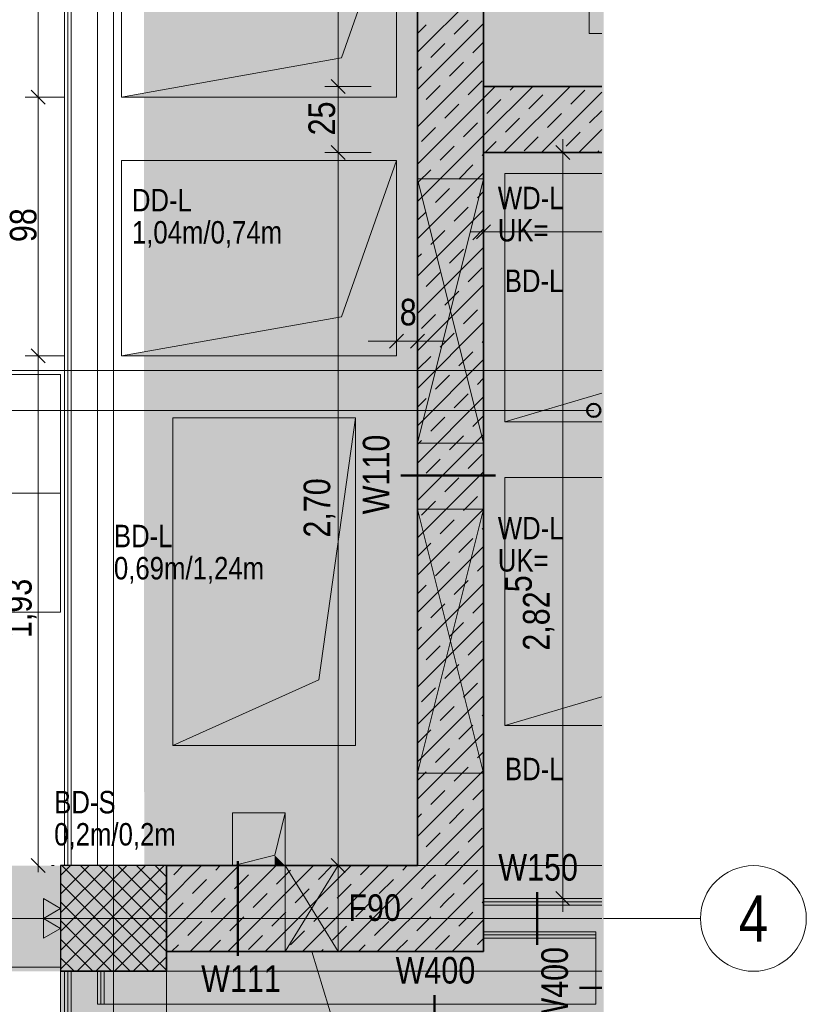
# Model space of a CAD drawing. Extents: x -620 to 300, y 62 to 1107.
# Tile 90 of 109: x 32 to 92, y 594 to 669. Entities that reach past the tile are written whole.
import ezdxf
from ezdxf.enums import TextEntityAlignment as Align
from ezdxf.lldxf.tags import DXFTag

# ---------------------------------------------------------------- set-up
doc = ezdxf.new("R2010")
doc.units = 0
doc.layers.get('0').update_dxf_attribs({"lineweight": 35})
for name, color, linetype, lineweight, true_color in [('00 -Bauelemente -Dämmung innen', 7, 'Continuous', 9, 0xff7fe6), ('00 -Bauelemente -Gipskarton', 7, 'Continuous', 9, 0xff7fe6), ('30 -33 Aussenwände- 3 Aussenstützen', 7, 'Continuous', 50, 0x0000dd), ('30 -34 Innenwände- 1 tragend', 7, 'Continuous', 13, 0xdd0806), ('30 -34 Innenwände- 11 Durchbruch', 4, 'Continuous', 9, 0x00ffff), ('30 -34 Innenwände- 2 nichttragend', 7, 'Continuous', 18, 0xff7fe6), ('30 -35 Decken- 1 Konstruktion-Träger- Stahlbeton', 7, 'grob-A06G9G5Q8I', 13, 0x33aa00), ('30 -35 Decken- 11 Bodendurchbruch', 7, 'Continuous', 15, 0x599559), ('30 -35 Decken- 11 Durchbruch', 5, 'Continuous', 15, 0x0000ff), ('60- 61 allgemeine Ausstattung- 1 Möbel', 7, 'Continuous', 9, 0x00cccc), ('70 -72 Beschriftung- 2 Beschriftung Bauteile', 7, 'Continuous', 9, 0x9999ff), ('70 -75 Raumstempel-2 Verweislinie', 1, 'Continuous', 9, 0xff0000), ('70 -76 Bemaßung- 2 Allgemein', 9, 'Continuous', 5, 0x808080), ('iwb_Layout Achsbezeichung', 1, 'Continuous', 13, 0xff0000), ('iwb_Layout BA_Markierung', 7, 'Continuous', 9, 0xbadcdc), ('iwb_Schraffur_ F90_feuerbestaendig', 1, 'Continuous', 13, 0xff0000)]:
    doc.layers.add(name, color=color, linetype=linetype, lineweight=lineweight, true_color=true_color)
for name, color, linetype, lineweight in [('70 -71 Achsen- 1 Gebäudeachsen', 7, 'STRICHPUNKT2-A06G9G5P8I', 18), ('70 -75 Raumstempel- 3 Wandstempel', 7, 'Continuous', 50), ('Keine', 7, 'Continuous', 9)]:
    doc.layers.add(name, color=color, linetype=linetype, lineweight=lineweight)
doc.layers.add('iwb_Schraffur_Unterzug', color=7, linetype='Continuous', lineweight=5, true_color=0xffffcc, plot=False)
doc.styles.get("Standard").update_dxf_attribs({"font": 'ARIALN.TTF'})
tags = doc.linetypes.add('grob-A06G9G5Q8I', pattern=[14, 3, -8, 3]).pattern_tags.tags
tags[8:9] = [DXFTag(74, 4), DXFTag(75, 0), DXFTag(340, '0'), DXFTag(46, 0.0), DXFTag(50, 0.0), DXFTag(44, 0.0), DXFTag(45, 0.0)]
tags[6:7] = [DXFTag(74, 4), DXFTag(75, 0), DXFTag(340, '0'), DXFTag(46, 0.0), DXFTag(50, 0.0), DXFTag(44, 0.0), DXFTag(45, 0.0)]
tags[4:5] = [DXFTag(74, 4), DXFTag(75, 0), DXFTag(340, '0'), DXFTag(46, 0.0), DXFTag(50, 0.0), DXFTag(44, 0.0), DXFTag(45, 0.0)]
tags = doc.linetypes.add('STRICHPUNKT2', pattern=[12.7, 6.35, -3.175, 0, -3.175]).pattern_tags.tags
tags[10:11] = [DXFTag(74, 4), DXFTag(75, 0), DXFTag(340, '0'), DXFTag(46, 0.0), DXFTag(50, 0.0), DXFTag(44, 0.0), DXFTag(45, 0.0)]
tags[8:9] = [DXFTag(74, 4), DXFTag(75, 0), DXFTag(340, '0'), DXFTag(46, 0.0), DXFTag(50, 0.0), DXFTag(44, 0.0), DXFTag(45, 0.0)]
tags[6:7] = [DXFTag(74, 4), DXFTag(75, 0), DXFTag(340, '0'), DXFTag(46, 0.0), DXFTag(50, 0.0), DXFTag(44, 0.0), DXFTag(45, 0.0)]
tags[4:5] = [DXFTag(74, 4), DXFTag(75, 0), DXFTag(340, '0'), DXFTag(46, 0.0), DXFTag(50, 0.0), DXFTag(44, 0.0), DXFTag(45, 0.0)]
tags = doc.linetypes.add('STRICHPUNKT2-A06G9G5P8I', pattern=[12.7, 6.35, -3.175, 0, -3.175]).pattern_tags.tags
tags[10:11] = [DXFTag(74, 4), DXFTag(75, 0), DXFTag(340, '0'), DXFTag(46, 0.0), DXFTag(50, 0.0), DXFTag(44, 0.0), DXFTag(45, 0.0)]
tags[8:9] = [DXFTag(74, 4), DXFTag(75, 0), DXFTag(340, '0'), DXFTag(46, 0.0), DXFTag(50, 0.0), DXFTag(44, 0.0), DXFTag(45, 0.0)]
tags[6:7] = [DXFTag(74, 4), DXFTag(75, 0), DXFTag(340, '0'), DXFTag(46, 0.0), DXFTag(50, 0.0), DXFTag(44, 0.0), DXFTag(45, 0.0)]
tags[4:5] = [DXFTag(74, 4), DXFTag(75, 0), DXFTag(340, '0'), DXFTag(46, 0.0), DXFTag(50, 0.0), DXFTag(44, 0.0), DXFTag(45, 0.0)]

# ---------------------------------------------------------------- blocks, each defined once
blk = doc.blocks.new('Polygon-A06G9G5J8I')
at = {"color": 0, "linetype": 'ByBlock', "lineweight": -2, "ltscale": 0.13}
blk.add_solid([(41.931, 78.088), (41.764, 1075.291), (76.601, 77.995), (76.601, 1075.291)], dxfattribs=at)
blk = doc.blocks.new('Referenz-A06G9G5R8I')
at = {"layer": '00 -Bauelemente -Dämmung innen', "color": 0, "linetype": 'Continuous', "ltscale": 0.13}
for p, q in [((36.322, 761.931), (36.322, 604.931)), ((38.322, 761.931), (38.322, 604.931)), ((67.522, 601.931), (76.472, 601.931)), ((67.522, 599.931), (76.022, 599.931)), ((76.022, 599.431), (76.022, 599.931)), ((76.022, 594.431), (76.022, 599.431)), ((36.322, 544.931), (36.322, 596.931)), ((38.322, 594.431), (38.322, 596.931)), ((38.322, 594.431), (38.822, 594.431)), ((38.822, 594.431), (76.022, 594.431))]:
    blk.add_line(p, q, dxfattribs=at)
at = {"layer": '00 -Bauelemente -Gipskarton', "color": 0, "linetype": 'Continuous', "ltscale": 0.13}
for p, q in [((35.822, 761.931), (35.822, 604.931)), ((36.072, 761.931), (36.072, 604.931)), ((36.322, 761.931), (36.322, 604.931)), ((67.522, 602.431), (76.472, 602.431)), ((67.522, 602.181), (76.472, 602.181)), ((67.522, 601.931), (76.472, 601.931)), ((67.522, 599.931), (76.022, 599.931)), ((67.522, 599.681), (76.022, 599.681)), ((67.522, 599.431), (76.022, 599.431)), ((35.822, 544.931), (35.822, 596.931)), ((36.072, 544.931), (36.072, 596.931)), ((36.322, 544.931), (36.322, 596.931)), ((38.322, 594.431), (38.322, 596.931)), ((38.572, 594.431), (38.572, 596.931)), ((38.822, 594.431), (38.822, 596.931))]:
    blk.add_line(p, q, dxfattribs=at)
at = {"layer": '30 -33 Aussenwände- 3 Aussenstützen', "color": 0, "lineweight": 9}
for p, q in [((35.522, 604.175), (36.278, 604.931)), ((35.522, 602.761), (37.692, 604.931)), ((35.522, 601.346), (39.106, 604.931)), ((35.522, 599.932), (40.521, 604.931)), ((35.522, 598.518), (41.935, 604.931)), ((35.522, 597.104), (43.349, 604.931)), ((35.614, 604.931), (43.522, 597.024)), ((37.029, 604.931), (43.522, 598.438)), ((38.443, 604.931), (43.522, 599.852)), ((39.857, 604.931), (43.522, 601.266)), ((41.271, 604.931), (43.522, 602.681)), ((42.685, 604.931), (43.522, 604.095)), ((35.522, 603.61), (42.2, 596.931)), ((36.763, 596.931), (43.522, 603.69)), ((35.522, 602.195), (40.786, 596.931)), ((38.178, 596.931), (43.522, 602.275)), ((39.522, 601.931), (39.522, 599.931)), ((35.522, 600.781), (39.372, 596.931)), ((38.522, 600.931), (40.522, 600.931)), ((39.592, 596.931), (43.522, 600.861)), ((41.006, 596.931), (43.522, 599.447)), ((35.522, 599.367), (37.957, 596.931)), ((35.522, 597.953), (36.543, 596.931)), ((42.42, 596.931), (43.522, 598.033))]:
    blk.add_line(p, q, dxfattribs=at)
at = {"layer": '30 -33 Aussenwände- 3 Aussenstützen', "color": 0, "linetype": 'Continuous', "lineweight": -2, "ltscale": 0.25}
for p, q in [((43.522, 604.931), (35.522, 604.931)), ((35.522, 604.931), (35.522, 596.931)), ((43.522, 596.931), (43.522, 604.931)), ((35.522, 596.931), (43.522, 596.931))]:
    blk.add_line(p, q, dxfattribs=at)
at = {"layer": '30 -34 Innenwände- 1 tragend', "color": 0, "linetype": 'Continuous', "ltscale": 0.13}
for p, q in [((62.522, 720.931), (62.522, 604.931)), ((67.522, 715.931), (67.522, 663.931)), ((67.522, 663.931), (76.472, 663.931)), ((67.522, 658.931), (67.522, 598.431)), ((67.522, 658.931), (76.472, 658.931)), ((62.522, 604.931), (43.522, 604.931)), ((43.522, 604.931), (43.522, 598.431)), ((67.522, 598.431), (43.522, 598.431))]:
    blk.add_line(p, q, dxfattribs=at)
at = {"layer": '30 -34 Innenwände- 1 tragend', "color": 0, "lineweight": 35}
for p, q in [((62.522, 720.931), (62.522, 604.931)), ((67.522, 715.931), (67.522, 598.431)), ((67.522, 663.931), (76.472, 663.931)), ((67.522, 658.931), (76.472, 658.931)), ((62.522, 604.931), (43.522, 604.931)), ((67.522, 598.431), (43.522, 598.431))]:
    blk.add_line(p, q, dxfattribs=at)
at = {"layer": '30 -34 Innenwände- 1 tragend', "color": 0, "lineweight": 9}
for p, q in [((62.522, 666.53), (67.522, 671.53)), ((62.522, 666.53), (67.522, 671.53)), ((65.291, 667.885), (66.352, 668.946)), ((65.291, 667.885), (66.352, 668.946)), ((62.522, 663.702), (67.522, 668.702)), ((62.522, 663.702), (67.522, 668.702)), ((62.522, 667.944), (63.17, 668.592)), ((62.522, 667.944), (63.17, 668.592)), ((63.523, 666.118), (64.584, 667.178)), ((63.523, 666.118), (64.584, 667.178)), ((66.705, 666.471), (67.522, 667.288)), ((66.705, 666.471), (67.522, 667.288)), ((62.522, 660.873), (67.522, 665.873)), ((62.522, 660.873), (67.522, 665.873)), ((62.522, 665.116), (62.816, 665.41)), ((62.522, 665.116), (62.816, 665.41)), ((64.938, 664.703), (65.998, 665.764)), ((64.938, 664.703), (65.998, 665.764)), ((66.352, 663.289), (67.412, 664.35)), ((66.352, 663.289), (67.412, 664.35)), ((63.17, 662.936), (64.23, 663.996)), ((63.17, 662.936), (64.23, 663.996)), ((67.522, 663.045), (68.408, 663.931)), ((67.522, 660.217), (71.236, 663.931)), ((67.522, 663.045), (68.408, 663.931)), ((67.522, 660.217), (71.236, 663.931)), ((69.065, 658.931), (74.065, 663.931)), ((69.065, 658.931), (74.065, 663.931)), ((69.534, 663.643), (69.822, 663.931)), ((69.534, 663.643), (69.822, 663.931)), ((74.13, 662.582), (75.191, 663.643)), ((74.13, 662.582), (75.191, 663.643)), ((62.522, 658.045), (67.522, 663.045)), ((62.522, 658.045), (67.522, 663.045)), ((67.766, 661.875), (68.827, 662.936)), ((67.766, 661.875), (68.827, 662.936)), ((70.948, 662.229), (72.009, 663.289)), ((70.948, 662.229), (72.009, 663.289)), ((71.893, 658.931), (76.472, 663.51)), ((71.893, 658.931), (76.472, 663.51)), ((64.584, 661.521), (65.645, 662.582)), ((64.584, 661.521), (65.645, 662.582)), ((75.544, 661.168), (76.472, 662.096)), ((75.544, 661.168), (76.472, 662.096)), ((69.18, 660.461), (70.241, 661.521)), ((69.18, 660.461), (70.241, 661.521)), ((72.362, 660.814), (73.423, 661.875)), ((72.362, 660.814), (73.423, 661.875)), ((62.816, 659.754), (63.877, 660.814)), ((62.816, 659.754), (63.877, 660.814)), ((65.998, 660.107), (67.059, 661.168)), ((65.998, 660.107), (67.059, 661.168)), ((74.722, 658.931), (76.472, 660.682)), ((74.722, 658.931), (76.472, 660.682)), ((62.522, 655.217), (67.522, 660.217)), ((62.522, 655.217), (67.522, 660.217)), ((70.594, 659.047), (71.655, 660.107)), ((70.594, 659.047), (71.655, 660.107)), ((73.776, 659.4), (74.837, 660.461)), ((73.776, 659.4), (74.837, 660.461)), ((64.23, 658.339), (65.291, 659.4)), ((64.23, 658.339), (65.291, 659.4)), ((67.651, 658.931), (68.473, 659.754)), ((67.651, 658.931), (68.473, 659.754)), ((67.412, 658.693), (67.522, 658.802)), ((67.412, 658.693), (67.522, 658.802)), ((76.136, 658.931), (76.251, 659.047)), ((76.136, 658.931), (76.251, 659.047)), ((62.522, 656.631), (63.523, 657.632)), ((62.522, 656.631), (63.523, 657.632)), ((65.645, 656.925), (66.705, 657.986)), ((65.645, 656.925), (66.705, 657.986)), ((62.522, 652.388), (67.522, 657.388)), ((62.522, 652.388), (67.522, 657.388)), ((63.877, 655.157), (64.938, 656.218)), ((63.877, 655.157), (64.938, 656.218)), ((67.059, 655.511), (67.522, 655.974)), ((67.059, 655.511), (67.522, 655.974)), ((65.291, 653.743), (66.352, 654.804)), ((65.291, 653.743), (66.352, 654.804)), ((62.522, 649.56), (67.522, 654.56)), ((62.522, 649.56), (67.522, 654.56)), ((62.522, 653.802), (63.17, 654.45)), ((62.522, 653.802), (63.17, 654.45)), ((66.705, 652.329), (67.522, 653.145)), ((66.705, 652.329), (67.522, 653.145)), ((63.523, 651.975), (64.584, 653.036)), ((63.523, 651.975), (64.584, 653.036)), ((62.522, 646.731), (67.522, 651.731)), ((62.522, 646.731), (67.522, 651.731)), ((62.522, 650.974), (62.816, 651.268)), ((62.522, 650.974), (62.816, 651.268)), ((64.938, 650.561), (65.998, 651.622)), ((64.938, 650.561), (65.998, 651.622)), ((66.352, 649.147), (67.412, 650.208)), ((66.352, 649.147), (67.412, 650.208)), ((63.17, 648.793), (64.23, 649.854)), ((63.17, 648.793), (64.23, 649.854)), ((62.522, 643.903), (67.522, 648.903)), ((62.522, 643.903), (67.522, 648.903)), ((64.584, 647.379), (65.645, 648.44)), ((64.584, 647.379), (65.645, 648.44)), ((62.816, 645.612), (63.877, 646.672)), ((62.816, 645.612), (63.877, 646.672)), ((65.998, 645.965), (67.059, 647.026)), ((65.998, 645.965), (67.059, 647.026)), ((62.522, 641.074), (67.522, 646.074)), ((62.522, 641.074), (67.522, 646.074)), ((64.23, 644.197), (65.291, 645.258)), ((64.23, 644.197), (65.291, 645.258)), ((67.412, 644.551), (67.522, 644.66)), ((67.412, 644.551), (67.522, 644.66)), ((62.522, 642.489), (63.523, 643.49)), ((62.522, 642.489), (63.523, 643.49)), ((65.645, 642.783), (66.705, 643.844)), ((65.645, 642.783), (66.705, 643.844)), ((62.522, 638.246), (67.522, 643.246)), ((62.522, 638.246), (67.522, 643.246)), ((63.877, 641.015), (64.938, 642.076)), ((63.877, 641.015), (64.938, 642.076)), ((67.059, 641.369), (67.522, 641.832)), ((67.059, 641.369), (67.522, 641.832)), ((65.291, 639.601), (66.352, 640.662)), ((65.291, 639.601), (66.352, 640.662)), ((62.522, 635.418), (67.522, 640.418)), ((62.522, 635.418), (67.522, 640.418)), ((62.522, 639.66), (63.17, 640.308)), ((62.522, 639.66), (63.17, 640.308)), ((66.705, 638.187), (67.522, 639.003)), ((66.705, 638.187), (67.522, 639.003)), ((63.523, 637.833), (64.584, 638.894)), ((63.523, 637.833), (64.584, 638.894)), ((62.522, 632.589), (67.522, 637.589)), ((62.522, 632.589), (67.522, 637.589)), ((64.938, 636.419), (65.998, 637.48)), ((64.938, 636.419), (65.998, 637.48)), ((62.522, 636.832), (62.816, 637.126)), ((62.522, 636.832), (62.816, 637.126)), ((66.352, 635.005), (67.412, 636.066)), ((66.352, 635.005), (67.412, 636.066)), ((63.17, 634.651), (64.23, 635.712)), ((63.17, 634.651), (64.23, 635.712)), ((62.522, 629.761), (67.522, 634.761)), ((62.522, 629.761), (67.522, 634.761)), ((64.584, 633.237), (65.645, 634.298)), ((64.584, 633.237), (65.645, 634.298)), ((62.816, 631.469), (63.877, 632.53)), ((62.816, 631.469), (63.877, 632.53)), ((65.998, 631.823), (67.059, 632.884)), ((65.998, 631.823), (67.059, 632.884)), ((62.522, 626.932), (67.522, 631.932)), ((62.522, 626.932), (67.522, 631.932)), ((64.23, 630.055), (65.291, 631.116)), ((64.23, 630.055), (65.291, 631.116)), ((67.412, 630.409), (67.522, 630.518)), ((67.412, 630.409), (67.522, 630.518)), ((62.522, 628.346), (63.523, 629.348)), ((62.522, 628.346), (63.523, 629.348)), ((65.645, 628.641), (66.705, 629.702)), ((65.645, 628.641), (66.705, 629.702)), ((62.522, 624.104), (67.522, 629.104)), ((62.522, 624.104), (67.522, 629.104)), ((63.877, 626.873), (64.938, 627.934)), ((63.877, 626.873), (64.938, 627.934)), ((67.059, 627.227), (67.522, 627.69)), ((67.059, 627.227), (67.522, 627.69)), ((65.291, 625.459), (66.352, 626.52)), ((65.291, 625.459), (66.352, 626.52)), ((62.522, 621.275), (67.522, 626.275)), ((62.522, 621.275), (67.522, 626.275)), ((62.522, 625.518), (63.17, 626.166)), ((62.522, 625.518), (63.17, 626.166)), ((66.705, 624.045), (67.522, 624.861)), ((66.705, 624.045), (67.522, 624.861)), ((63.523, 623.691), (64.584, 624.752)), ((63.523, 623.691), (64.584, 624.752)), ((62.522, 618.447), (67.522, 623.447)), ((62.522, 618.447), (67.522, 623.447)), ((64.938, 622.277), (65.998, 623.338)), ((64.938, 622.277), (65.998, 623.338)), ((62.522, 622.69), (62.816, 622.984)), ((62.522, 622.69), (62.816, 622.984)), ((66.352, 620.863), (67.412, 621.923)), ((66.352, 620.863), (67.412, 621.923)), ((63.17, 620.509), (64.23, 621.57)), ((63.17, 620.509), (64.23, 621.57)), ((62.522, 615.619), (67.522, 620.619)), ((62.522, 615.619), (67.522, 620.619)), ((64.584, 619.095), (65.645, 620.156)), ((64.584, 619.095), (65.645, 620.156)), ((62.816, 617.327), (63.877, 618.388)), ((62.816, 617.327), (63.877, 618.388)), ((65.998, 617.681), (67.059, 618.741)), ((65.998, 617.681), (67.059, 618.741)), ((62.522, 612.79), (67.522, 617.79)), ((62.522, 612.79), (67.522, 617.79)), ((64.23, 615.913), (65.291, 616.974)), ((64.23, 615.913), (65.291, 616.974)), ((67.412, 616.267), (67.522, 616.376)), ((67.412, 616.267), (67.522, 616.376)), ((62.522, 614.204), (63.523, 615.206)), ((62.522, 614.204), (63.523, 615.206)), ((65.645, 614.499), (66.705, 615.559)), ((65.645, 614.499), (66.705, 615.559)), ((62.522, 609.962), (67.522, 614.962)), ((62.522, 609.962), (67.522, 614.962)), ((63.877, 612.731), (64.938, 613.792)), ((63.877, 612.731), (64.938, 613.792)), ((67.059, 613.085), (67.522, 613.547)), ((67.059, 613.085), (67.522, 613.547)), ((62.522, 607.133), (67.522, 612.133)), ((62.522, 607.133), (67.522, 612.133)), ((65.291, 611.317), (66.352, 612.377)), ((65.291, 611.317), (66.352, 612.377)), ((62.522, 611.376), (63.17, 612.024)), ((62.522, 611.376), (63.17, 612.024)), ((66.705, 609.903), (67.522, 610.719)), ((66.705, 609.903), (67.522, 610.719)), ((63.523, 609.549), (64.584, 610.61)), ((63.523, 609.549), (64.584, 610.61)), ((62.794, 604.577), (67.522, 609.305)), ((62.794, 604.577), (67.522, 609.305)), ((64.938, 608.135), (65.998, 609.196)), ((64.938, 608.135), (65.998, 609.196)), ((62.522, 608.547), (62.816, 608.842)), ((62.522, 608.547), (62.816, 608.842)), ((66.352, 606.721), (67.412, 607.781)), ((66.352, 606.721), (67.412, 607.781)), ((63.17, 606.367), (64.23, 607.428)), ((63.17, 606.367), (64.23, 607.428)), ((64.024, 602.978), (67.522, 606.476)), ((64.024, 602.978), (67.522, 606.476)), ((64.584, 604.953), (65.645, 606.014)), ((64.584, 604.953), (65.645, 606.014)), ((43.522, 602.275), (46.178, 604.931)), ((43.522, 599.447), (49.006, 604.931)), ((43.522, 602.275), (46.178, 604.931)), ((43.522, 599.447), (49.006, 604.931)), ((44.078, 604.246), (44.763, 604.931)), ((44.078, 604.246), (44.763, 604.931)), ((45.334, 598.431), (51.834, 604.931)), ((45.334, 598.431), (51.834, 604.931)), ((47.26, 604.599), (47.592, 604.931)), ((47.26, 604.599), (47.592, 604.931)), ((48.163, 598.431), (54.663, 604.931)), ((48.163, 598.431), (54.663, 604.931)), ((50.991, 598.431), (57.491, 604.931)), ((50.991, 598.431), (57.491, 604.931)), ((53.82, 598.431), (60.32, 604.931)), ((53.82, 598.431), (60.32, 604.931)), ((55.038, 603.892), (56.077, 604.931)), ((55.038, 603.892), (56.077, 604.931)), ((58.22, 604.246), (58.906, 604.931)), ((58.22, 604.246), (58.906, 604.931)), ((61.402, 604.599), (61.734, 604.931)), ((61.402, 604.599), (61.734, 604.931)), ((48.674, 603.185), (49.735, 604.246)), ((48.674, 603.185), (49.735, 604.246)), ((51.856, 603.539), (52.917, 604.599)), ((51.856, 603.539), (52.917, 604.599)), ((56.648, 598.431), (62.794, 604.577)), ((56.648, 598.431), (62.794, 604.577)), ((63.409, 603.778), (63.877, 604.246)), ((63.409, 603.778), (63.877, 604.246)), ((65.998, 603.539), (67.059, 604.599)), ((65.998, 603.539), (67.059, 604.599)), ((45.492, 602.832), (46.553, 603.892)), ((45.492, 602.832), (46.553, 603.892)), ((53.27, 602.124), (54.331, 603.185)), ((53.27, 602.124), (54.331, 603.185)), ((56.452, 602.478), (57.513, 603.539)), ((56.452, 602.478), (57.513, 603.539)), ((59.634, 602.832), (60.695, 603.892)), ((59.634, 602.832), (60.695, 603.892)), ((62.816, 603.185), (63.409, 603.778)), ((62.816, 603.185), (63.409, 603.778)), ((65.254, 601.38), (67.522, 603.648)), ((65.254, 601.38), (67.522, 603.648)), ((46.906, 601.417), (47.967, 602.478)), ((46.906, 601.417), (47.967, 602.478)), ((50.088, 601.771), (51.149, 602.832)), ((50.088, 601.771), (51.149, 602.832)), ((59.477, 598.431), (64.024, 602.978)), ((59.477, 598.431), (64.024, 602.978)), ((61.049, 601.417), (62.109, 602.478)), ((61.049, 601.417), (62.109, 602.478)), ((64.639, 602.179), (65.291, 602.832)), ((64.639, 602.179), (65.291, 602.832)), ((43.724, 601.064), (44.785, 602.124)), ((43.724, 601.064), (44.785, 602.124)), ((54.685, 600.71), (55.745, 601.771)), ((54.685, 600.71), (55.745, 601.771)), ((57.867, 601.064), (58.927, 602.124)), ((57.867, 601.064), (58.927, 602.124)), ((64.23, 601.771), (64.639, 602.179)), ((64.23, 601.771), (64.639, 602.179)), ((67.412, 602.124), (67.522, 602.234)), ((67.412, 602.124), (67.522, 602.234)), ((48.321, 600.003), (49.381, 601.064)), ((48.321, 600.003), (49.381, 601.064)), ((51.503, 600.357), (52.563, 601.417)), ((51.503, 600.357), (52.563, 601.417)), ((62.305, 598.431), (65.254, 601.38)), ((62.305, 598.431), (65.254, 601.38)), ((62.463, 600.003), (63.523, 601.064)), ((62.463, 600.003), (63.523, 601.064)), ((65.868, 600.58), (66.705, 601.417)), ((65.868, 600.58), (66.705, 601.417)), ((45.139, 599.65), (46.199, 600.71)), ((45.139, 599.65), (46.199, 600.71)), ((56.099, 599.296), (57.159, 600.357)), ((56.099, 599.296), (57.159, 600.357)), ((59.281, 599.65), (60.341, 600.71)), ((59.281, 599.65), (60.341, 600.71)), ((65.645, 600.357), (65.868, 600.58)), ((65.645, 600.357), (65.868, 600.58)), ((66.483, 599.781), (67.522, 600.82)), ((66.483, 599.781), (67.522, 600.82)), ((49.735, 598.589), (50.795, 599.65)), ((49.735, 598.589), (50.795, 599.65)), ((52.917, 598.942), (53.977, 600.003)), ((52.917, 598.942), (53.977, 600.003)), ((63.877, 598.589), (64.938, 599.65)), ((63.877, 598.589), (64.938, 599.65)), ((65.133, 598.431), (66.483, 599.781)), ((65.133, 598.431), (66.483, 599.781)), ((43.92, 598.431), (44.431, 598.942)), ((43.92, 598.431), (44.431, 598.942)), ((46.749, 598.431), (47.613, 599.296)), ((46.749, 598.431), (47.613, 599.296)), ((58.062, 598.431), (58.574, 598.942)), ((58.062, 598.431), (58.574, 598.942)), ((60.891, 598.431), (61.756, 599.296)), ((60.891, 598.431), (61.756, 599.296)), ((67.059, 598.942), (67.098, 598.982)), ((67.059, 598.942), (67.098, 598.982)), ((67.098, 598.982), (67.522, 599.405)), ((67.098, 598.982), (67.522, 599.405)), ((55.234, 598.431), (55.392, 598.589)), ((55.234, 598.431), (55.392, 598.589))]:
    blk.add_line(p, q, dxfattribs=at)
at = {"layer": '30 -34 Innenwände- 11 Durchbruch', "color": 0, "linetype": 'Continuous', "ltscale": 0.13}
for p, q in [((62.522, 656.931), (67.522, 656.931)), ((67.522, 656.931), (62.522, 636.931)), ((67.522, 636.931), (62.522, 656.931)), ((62.522, 636.931), (62.522, 656.931)), ((62.522, 656.931), (67.522, 636.931)), ((67.522, 656.931), (62.522, 636.931)), ((67.522, 636.931), (67.522, 656.931)), ((62.522, 636.931), (67.522, 636.931)), ((62.522, 631.931), (67.522, 631.931)), ((67.522, 631.931), (62.522, 611.931)), ((67.522, 611.931), (62.522, 631.931)), ((62.522, 611.931), (62.522, 631.931)), ((62.522, 631.931), (67.522, 611.931)), ((67.522, 631.931), (62.522, 611.931)), ((67.522, 611.931), (67.522, 631.931)), ((62.522, 611.931), (67.522, 611.931)), ((52.522, 604.933), (56.522, 604.933)), ((56.522, 604.933), (52.522, 598.433)), ((56.522, 598.433), (52.522, 604.933)), ((52.522, 598.433), (52.522, 604.933)), ((52.522, 604.933), (56.522, 598.433)), ((56.522, 604.933), (52.522, 598.433)), ((56.522, 598.433), (56.522, 604.933)), ((52.522, 598.433), (56.522, 598.433)), ((54.522, 598.429), (66.638, 558.501))]:
    blk.add_line(p, q, dxfattribs=at)
at = {"layer": '30 -34 Innenwände- 11 Durchbruch', "color": 0, "lineweight": 0}
for points in [[(65.022, 646.931), (62.522, 656.931), (65.022, 656.931)], [(65.022, 646.931), (65.022, 656.931), (67.522, 656.931)], [(65.022, 636.931), (62.522, 636.931), (65.022, 646.931)], [(65.022, 636.931), (65.022, 646.931), (67.522, 636.931)], [(65.022, 621.931), (62.522, 631.931), (65.022, 631.931)], [(65.022, 621.931), (65.022, 631.931), (67.522, 631.931)], [(65.022, 611.931), (62.522, 611.931), (65.022, 621.931)], [(65.022, 611.931), (65.022, 621.931), (67.522, 611.931)], [(52.522, 598.433), (52.522, 604.933), (54.522, 601.683)], [(52.522, 598.433), (52.522, 604.933), (54.522, 601.683)], [(56.522, 598.433), (54.522, 601.683), (56.522, 604.933)], [(56.522, 598.433), (54.522, 601.683), (56.522, 604.933)]]:
    blk.add_solid(points, dxfattribs=at)
at = {"layer": '30 -34 Innenwände- 2 nichttragend', "color": 0, "linetype": 'Continuous', "ltscale": 0.18}
for p, q in [((35.822, 761.931), (35.822, 604.931)), ((38.322, 761.931), (38.322, 604.931)), ((35.822, 604.931), (38.322, 604.931)), ((67.522, 599.431), (67.522, 602.431)), ((67.522, 602.431), (76.472, 602.431)), ((67.522, 599.431), (76.022, 599.431)), ((76.022, 594.431), (76.022, 599.431)), ((38.822, 596.931), (35.822, 596.931)), ((35.822, 544.931), (35.822, 596.931)), ((38.822, 594.431), (38.822, 596.931)), ((38.822, 594.431), (76.022, 594.431))]:
    blk.add_line(p, q, dxfattribs=at)
at = {"layer": '30 -35 Decken- 1 Konstruktion-Träger- Stahlbeton', "color": 0}
for p, q in [((43.522, 604.931), (76.472, 604.931)), ((35.522, 214.931), (35.522, 596.931)), ((43.522, 214.931), (43.522, 596.931)), ((43.522, 596.931), (76.472, 596.931))]:
    blk.add_line(p, q, dxfattribs=at)
at = {"layer": '30 -35 Decken- 1 Konstruktion-Träger- Stahlbeton', "color": 0, "linetype": 'Continuous', "lineweight": 35, "ltscale": 0.35}
for p in [(43.522, 604.931), (35.522, 596.931)]:
    blk.add_line(p, (43.522, 596.931), dxfattribs=at)
at = {"layer": '30 -35 Decken- 11 Bodendurchbruch', "color": 0, "linetype": 'Continuous', "ltscale": 0.15}
for p, q in [((69.122, 638.531), (69.122, 657.331)), ((69.122, 657.331), (76.472, 657.331)), ((76.472, 640.718), (69.122, 638.531)), ((76.472, 640.718), (69.122, 638.531)), ((44.022, 614.031), (44.022, 638.831)), ((44.022, 638.831), (57.822, 638.831)), ((57.822, 638.831), (55.062, 618.991)), ((57.822, 638.831), (55.062, 618.991)), ((57.822, 614.031), (57.822, 638.831)), ((69.122, 638.531), (76.472, 638.531)), ((69.122, 615.531), (69.122, 634.331)), ((69.122, 634.331), (76.472, 634.331)), ((55.062, 618.991), (44.022, 614.031)), ((55.062, 618.991), (44.022, 614.031)), ((76.472, 617.718), (69.122, 615.531)), ((76.472, 617.718), (69.122, 615.531)), ((69.122, 615.531), (76.472, 615.531)), ((44.022, 614.031), (57.822, 614.031)), ((48.522, 604.929), (48.522, 608.929)), ((48.522, 608.929), (52.522, 608.929)), ((52.522, 608.929), (51.722, 605.729)), ((52.522, 608.929), (51.722, 605.729)), ((52.522, 604.929), (52.522, 608.929)), ((51.722, 605.729), (48.522, 604.929)), ((51.722, 605.729), (48.522, 604.929)), ((48.522, 604.929), (52.522, 604.929))]:
    blk.add_line(p, q, dxfattribs=at)
at = {"layer": '30 -35 Decken- 11 Bodendurchbruch', "color": 0, "lineweight": 0}
for points in [[(76.472, 638.531), (69.122, 638.531), (76.472, 640.718)], [(57.822, 614.031), (55.062, 618.991), (57.822, 638.831)], [(55.062, 614.031), (44.022, 614.031), (55.062, 618.991)], [(55.062, 614.031), (55.062, 618.991), (57.822, 614.031)], [(76.472, 615.531), (69.122, 615.531), (76.472, 617.718)], [(52.522, 604.929), (51.722, 605.729), (52.522, 608.929)], [(51.722, 604.929), (48.522, 604.929), (51.722, 605.729)], [(51.722, 604.929), (51.722, 605.729), (52.522, 604.929)]]:
    blk.add_solid(points, dxfattribs=at)
at = {"layer": '30 -35 Decken- 11 Durchbruch', "color": 0, "linetype": 'Continuous', "ltscale": 0.15}
for p, q in [((40.122, 663.131), (40.122, 677.931)), ((60.922, 677.931), (56.762, 666.091)), ((60.922, 677.931), (56.762, 666.091)), ((60.922, 663.131), (60.922, 677.931)), ((56.762, 666.091), (40.122, 663.131)), ((56.762, 666.091), (40.122, 663.131)), ((40.122, 663.131), (60.922, 663.131)), ((40.122, 643.531), (40.122, 658.331)), ((40.122, 658.331), (60.922, 658.331)), ((60.922, 658.331), (56.762, 646.491)), ((60.922, 658.331), (56.762, 646.491)), ((60.922, 643.531), (60.922, 658.331)), ((56.762, 646.491), (40.122, 643.531)), ((56.762, 646.491), (40.122, 643.531)), ((40.122, 643.531), (60.922, 643.531))]:
    blk.add_line(p, q, dxfattribs=at)
at = {"layer": '30 -35 Decken- 11 Durchbruch', "color": 0, "lineweight": 0}
for points in [[(60.922, 663.131), (56.762, 666.091), (60.922, 677.931)], [(56.762, 663.131), (40.122, 663.131), (56.762, 666.091)], [(56.762, 663.131), (56.762, 666.091), (60.922, 663.131)], [(60.922, 643.531), (56.762, 646.491), (60.922, 658.331)], [(56.762, 643.531), (40.122, 643.531), (56.762, 646.491)], [(56.762, 643.531), (56.762, 646.491), (60.922, 643.531)]]:
    blk.add_solid(points, dxfattribs=at)
at = {"layer": '60- 61 allgemeine Ausstattung- 1 Möbel', "color": 0, "linetype": 'Continuous', "ltscale": 0.13}
for p, q in [((75.522, 667.931), (75.522, 711.931)), ((76.472, 667.931), (75.522, 667.931)), ((-4.478, 642.131), (35.522, 642.131)), ((35.522, 642.131), (35.522, 633.131)), ((-4.478, 633.131), (35.522, 633.131)), ((35.522, 633.131), (-4.478, 633.131)), ((35.522, 633.131), (35.522, 624.131)), ((35.522, 624.131), (-4.478, 624.131)), ((-4.478, 597.231), (35.522, 597.231)), ((35.522, 597.231), (35.522, 588.231))]:
    blk.add_line(p, q, dxfattribs=at)
at = {"layer": '70 -71 Achsen- 1 Gebäudeachsen', "color": 0, "linetype": 'STRICHPUNKT2-A06G9G5P8I', "ltscale": 0.18}
for p, q in [((39.522, 1075.871), (39.522, 76.431)), ((-538.531, 600.931), (76.472, 600.931))]:
    blk.add_line(p, q, dxfattribs=at)
at = {"layer": '70 -72 Beschriftung- 2 Beschriftung Bauteile', "color": 0}
for p, q in [((34.223, 602.431), (35.522, 601.681)), ((34.223, 600.931), (34.223, 602.431)), ((35.522, 601.681), (34.223, 600.931)), ((34.223, 600.931), (35.522, 600.181)), ((34.223, 599.431), (34.223, 600.931)), ((35.522, 600.181), (34.223, 599.431))]:
    blk.add_line(p, q, dxfattribs=at)
at = {"layer": '70 -72 Beschriftung- 2 Beschriftung Bauteile', "color": 0, "lineweight": 0}
for points in [[(34.223, 600.931), (34.223, 602.431), (35.522, 601.681)], [(34.223, 599.431), (34.223, 600.931), (35.522, 600.181)]]:
    blk.add_solid(points, dxfattribs=at)
at = {"layer": '70 -75 Raumstempel- 3 Wandstempel', "color": 0, "linetype": 'Continuous', "ltscale": 0.5}
for p, q in [((71.577, 602.931), (71.577, 598.931)), ((63.807, 595.134), (63.807, 591.134)), ((74.772, 595.689), (76.472, 595.689))]:
    blk.add_line(p, q, dxfattribs=at)
at = {"layer": '70 -75 Raumstempel-2 Verweislinie', "color": 0, "linetype": 'Continuous', "ltscale": 0.13}
for p, q in [((19.522, 642.426), (76.472, 642.426)), ((19.522, 639.404), (75.855, 639.404))]:
    blk.add_line(p, q, dxfattribs=at)
at = {"layer": '70 -75 Raumstempel-2 Verweislinie', "color": 0}
for p, q in [((19.522, 642.426), (76.472, 642.426)), ((19.522, 639.404), (75.855, 639.404))]:
    blk.add_line(p, q, dxfattribs=at)
at = {"layer": '70 -75 Raumstempel-2 Verweislinie', "color": 0, "linetype": 'ByBlock', "lineweight": 50, "ltscale": 0.5}
blk.add_circle((75.855, 639.404), 0.5, dxfattribs=at)
at = {"layer": '70 -76 Bemaßung- 2 Allgemein', "color": 0, "linetype": 'Continuous', "ltscale": 0.13}
for p, q in [((56.522, 714.871), (56.522, 664.992)), ((33.829, 664.192), (33.829, 681.671)), ((56.522, 662.931), (56.522, 664.992)), ((56.522, 664.931), (56.522, 662.871)), ((33.299, 663.662), (34.36, 662.601)), ((34.36, 662.601), (33.299, 663.662)), ((33.829, 662.631), (33.829, 664.192)), ((33.829, 663.631), (33.829, 662.071)), ((59.022, 663.931), (55.522, 663.931)), ((59.022, 663.931), (55.522, 663.931)), ((35.829, 663.131), (32.829, 663.131)), ((35.829, 663.131), (32.829, 663.131)), ((56.522, 662.871), (56.522, 659.992)), ((33.829, 644.592), (33.829, 662.071)), ((56.522, 657.931), (56.522, 659.992)), ((56.522, 659.931), (56.522, 657.871)), ((73.522, 659.931), (73.522, 657.871)), ((59.022, 658.931), (55.522, 658.931)), ((59.022, 658.931), (55.522, 658.931)), ((71.022, 658.931), (74.522, 658.931)), ((56.522, 657.871), (56.522, 605.992)), ((73.522, 603.492), (73.522, 657.871)), ((67.522, 655.431), (67.522, 651.931)), ((66.522, 652.931), (68.582, 652.931)), ((68.582, 652.931), (76.472, 652.931)), ((60.922, 646.531), (60.922, 645.653)), ((62.522, 646.531), (62.522, 645.653)), ((61.452, 645.184), (60.391, 644.123)), ((61.991, 644.123), (63.052, 645.184)), ((33.829, 643.031), (33.829, 644.592)), ((59.861, 644.653), (58.801, 644.653)), ((61.422, 644.653), (59.861, 644.653)), ((62.522, 644.653), (60.922, 644.653)), ((62.022, 644.653), (63.582, 644.653)), ((63.582, 644.653), (64.643, 644.653)), ((35.829, 643.531), (32.829, 643.531)), ((35.829, 643.531), (32.829, 643.531)), ((34.36, 643.001), (33.299, 644.062)), ((33.299, 644.062), (34.36, 643.001)), ((33.829, 644.031), (33.829, 642.471)), ((33.829, 605.992), (33.829, 642.471)), ((34.36, 604.401), (33.299, 605.462)), ((33.829, 604.431), (33.829, 605.992)), ((56.522, 603.931), (56.522, 605.992)), ((35.022, 604.931), (34.829, 604.931)), ((59.022, 604.931), (55.522, 604.931)), ((73.522, 601.431), (73.522, 603.492)), ((71.022, 602.431), (74.522, 602.431))]:
    blk.add_line(p, q, dxfattribs=at)
at = {"layer": '70 -76 Bemaßung- 2 Allgemein', "color": 0, "linetype": 'Continuous', "lineweight": 20, "ltscale": 0.2}
for p, q in [((57.052, 663.401), (55.991, 664.462)), ((55.991, 664.462), (57.052, 663.401)), ((55.991, 659.462), (57.052, 658.401)), ((57.052, 658.401), (55.991, 659.462)), ((72.991, 659.462), (74.052, 658.401)), ((66.991, 652.401), (68.052, 653.462)), ((57.052, 604.401), (55.991, 605.462)), ((74.052, 601.901), (72.991, 602.962))]:
    blk.add_line(p, q, dxfattribs=at)
at = {"layer": 'Keine', "color": 0, "lineweight": 50}
for p, q in [((61.262, 634.477), (68.432, 634.477)), ((48.936, 598.096), (48.936, 605.266))]:
    blk.add_line(p, q, dxfattribs=at)
at = {"layer": '30 -34 Innenwände- 11 Durchbruch', "color": 0, "linetype": 'Continuous', "ltscale": 0.13, "char_height": 1.7, "attachment_point": 1}
for s, insert in [('{\\fArial Narrow;WD-L}', (68.6, 656.335)), ('{\\fArial Narrow;UK=}', (68.6, 653.899)), ('{\\fArial Narrow;WD-L}', (68.6, 631.335)), ('{\\fArial Narrow;UK=}', (68.6, 628.899))]:
    blk.add_mtext(s, dxfattribs=dict(at, insert=insert))
at = {"layer": '30 -35 Decken- 11 Bodendurchbruch', "color": 0, "linetype": 'Continuous', "ltscale": 0.15, "char_height": 1.7, "attachment_point": 1}
for s, insert in [('{\\fArial Narrow;BD-L}', (69.122, 650.065)), ('{\\fArial Narrow;BD-L}', (39.553, 630.74)), ('{\\fArial Narrow;0,69m/1,24m}', (39.553, 628.305)), ('{\\fArial Narrow;BD-L}', (69.142, 613.098)), ('{\\fArial Narrow;BD-S}', (35.035, 610.59)), ('{\\fArial Narrow;0,2m/0,2m}', (35.035, 608.154))]:
    blk.add_mtext(s, dxfattribs=dict(at, insert=insert))
at = {"layer": '30 -35 Decken- 11 Durchbruch', "color": 0, "linetype": 'Continuous', "ltscale": 0.15, "char_height": 1.7, "attachment_point": 1}
for s, insert in [('{\\fArial Narrow;DD-L}', (40.912, 656.173)), ('{\\fArial Narrow;1,04m/0,74m}', (40.912, 653.738))]:
    blk.add_mtext(s, dxfattribs=dict(at, insert=insert))
at = {"layer": '70 -75 Raumstempel- 3 Wandstempel', "color": 0, "linetype": 'Continuous', "ltscale": 0.5, "char_height": 2.01377, "attachment_point": 1, "rotation": 90}
for s, insert in [('{\\fArial Narrow;W110}', (58.384, 631.535)), ('{\\fArial Narrow;W400}', (71.889, 592.747))]:
    blk.add_mtext(s, dxfattribs=dict(at, insert=insert))
at = {"layer": '70 -75 Raumstempel- 3 Wandstempel', "color": 0, "linetype": 'Continuous', "ltscale": 0.5, "char_height": 2.01377, "attachment_point": 1}
for s, insert in [('{\\fArial Narrow;W150}', (68.635, 605.81)), ('{\\fArial Narrow;F90}', (57.29, 602.76)), ('{\\fArial Narrow;W400}', (60.865, 598.017)), ('{\\fArial Narrow;W111}', (46.155, 597.38))]:
    blk.add_mtext(s, dxfattribs=dict(at, insert=insert))
at = {"layer": '70 -76 Bemaßung- 2 Allgemein', "color": 0, "linetype": 'Continuous', "ltscale": 0.13, "char_height": 2.01377, "attachment_point": 1, "rotation": 90}
for s, insert in [('{\\fArial Narrow;25}', (54.271, 660.229)), ('{\\fArial Narrow;98}', (31.678, 652.147)), ('{\\fArial Narrow;2,70}', (53.906, 629.773)), ('{\\fArial Narrow;1,93}', (31.314, 622.163)), ('{\\fArial Narrow;5}', (69.154, 625.635)), ('{\\fArial Narrow;2,82}', (70.496, 621.209))]:
    blk.add_mtext(s, dxfattribs=dict(at, insert=insert))
at = {"layer": '70 -76 Bemaßung- 2 Allgemein', "color": 0, "linetype": 'Continuous', "ltscale": 0.13, "insert": (61.179, 647.854), "char_height": 2.01377, "attachment_point": 1}
blk.add_mtext('{\\fArial Narrow;8}', dxfattribs=at)
blk = doc.blocks.new('Referenz-A06G9G5T8I')
at = {"layer": 'iwb_Schraffur_ F90_feuerbestaendig', "linetype": 'Continuous', "ltscale": 0.13}
for points in [[(62.524, 604.931), (67.524, 768.431), (67.524, 663.931)], [(62.524, 761.931), (67.524, 768.431), (62.524, 604.931)], [(67.524, 768.431), (67.524, 663.931), (67.524, 720.931)], [(67.524, 663.931), (67.524, 720.931), (67.524, 715.931)], [(62.524, 604.931), (67.524, 663.931), (67.788, 604.931)], [(67.788, 604.931), (67.524, 663.931), (67.788, 658.931)], [(67.524, 663.931), (67.788, 658.931), (76.472, 660.299)], [(67.524, 663.931), (76.472, 660.299), (76.472, 663.931)], [(67.788, 658.931), (76.472, 660.299), (76.472, 658.931)], [(38.822, 598.431), (35.822, 472.231), (35.822, 604.931)], [(38.822, 598.431), (35.822, 604.931), (67.524, 604.931)], [(38.822, 598.431), (67.524, 604.931), (67.524, 598.431)], [(67.524, 602.431), (67.524, 598.431), (67.524, 604.931)], [(67.524, 602.431), (76.472, 602.431), (76.472, 601.45)], [(67.524, 602.431), (76.472, 601.45), (67.524, 599.431)], [(67.524, 602.431), (67.524, 599.431), (67.524, 598.431)], [(67.524, 599.431), (76.472, 601.45), (76.472, 599.431)], [(38.822, 598.431), (38.822, 472.231), (35.822, 472.231)]]:
    blk.add_solid(points, dxfattribs=at)
at = {"layer": 'iwb_Schraffur_Unterzug', "linetype": 'Continuous', "ltscale": 0.13}
for points in [[(-538.531, 604.931), (76.472, 604.931), (-451.478, 604.931)], [(-451.478, 596.931), (-451.478, 604.931), (76.472, 604.931)], [(-451.478, 596.931), (76.472, 604.931), (76.472, 601.232)], [(-451.478, 596.931), (76.472, 601.232), (76.472, 596.931)], [(35.522, 215.431), (35.522, 596.931), (43.522, 215.431), (43.522, 596.931)]]:
    blk.add_solid(points, dxfattribs=at)

msp = doc.modelspace()

# ---------------------------------------------------------------- linework, layer by layer
at = {"layer": 'iwb_Layout Achsbezeichung', "linetype": 'STRICHPUNKT2', "lineweight": 13, "ltscale": 0.39}
msp.add_line((76.601, 600.931), (83.937, 600.931), dxfattribs=at)
at = {"layer": 'iwb_Layout Achsbezeichung', "ltscale": 0.39, "extrusion": (0, 0, -1)}
msp.add_circle((-87.937, 600.931), 4, dxfattribs=at)

# ---------------------------------------------------------------- block references
at = {"color": 8, "lineweight": 25, "ltscale": 0.25, "true_color": 0x808080}
for name in ['Referenz-A06G9G5R8I', 'Referenz-A06G9G5T8I']:
    msp.add_blockref(name, (0, 0), dxfattribs=at)
at = {"layer": 'iwb_Layout BA_Markierung', "ltscale": 0.13}
msp.add_blockref('Polygon-A06G9G5J8I', (0, 0), dxfattribs=at)

# ---------------------------------------------------------------- texts
at = {"layer": 'iwb_Layout Achsbezeichung', "ltscale": 0.39}
msp.add_text('4', height=3.5, dxfattribs=at).set_placement((87.937, 600.931), align=Align.MIDDLE_CENTER)

doc.saveas('drawing.dxf')
